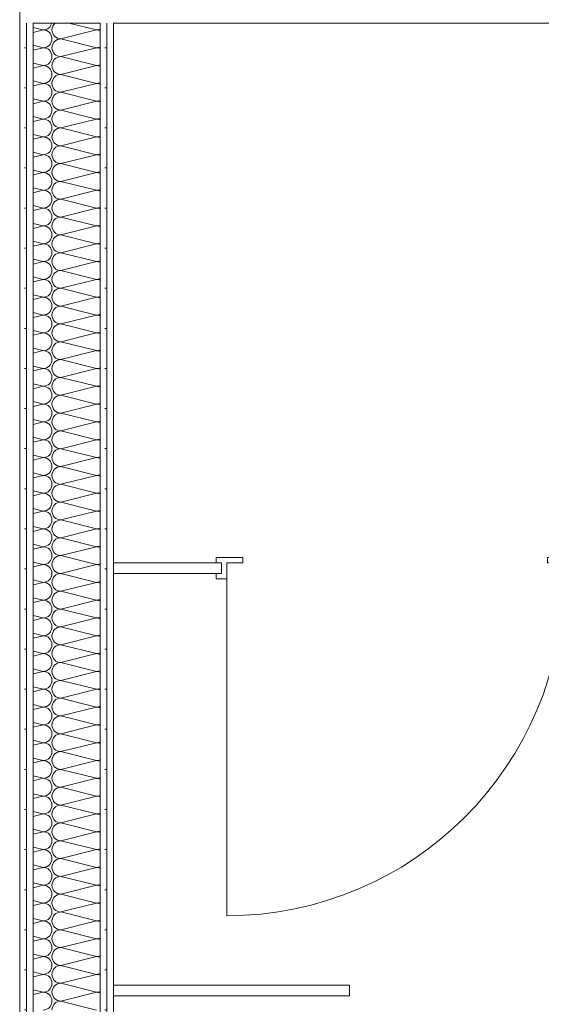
# Model space of a CAD drawing. Header units: metres. Extents: x -167 to 338, y -186 to 508.
# Tile 103 of 256: x 54.472 to 55.448, y 38.84 to 40.682. Entities that reach past the tile are written whole.
import ezdxf

# ---------------------------------------------------------------- set-up
doc = ezdxf.new("R2010")
doc.units = ezdxf.units.M
doc.header["$MEASUREMENT"] = 0
for name, color, linetype in [('10 Wand außen', 7, 'Continuous'), ('70 Sanitär Installation', 7, 'Continuous'), ('94 Genehmigungsplanung Bemaßung', 7, 'Continuous')]:
    doc.layers.add(name, color=color, linetype=linetype)
doc.styles.add('ERSTELLTER_STIL_1', font='arial.ttf')
doc.dimstyles.new('ERSTELLTER_STIL__1', dxfattribs={"dimtxt": 0.25, "dimasz": 0.19, "dimexe": 0.18, "dimexo": 0.1, "dimgap": 0, "dimtad": 1, "dimtih": 1, "dimtoh": 1, "dimzin": 0, "dimdsep": 46, "dimtxsty": 'ERSTELLTER_STIL_1', "dimblk": 'ARROWHEAD_6', "dimblk1": 'ARROWHEAD_6', "dimblk2": 'ARROWHEAD_6', "dimcen": 0.09, "dimclrd": 7, "dimclre": 7, "dimclrt": 7, "dimazin": 0, "dimtfac": 1, "dimtdec": 4, "dimtmove": 0, "dimatfit": 3, "dimfxl": 1, "dimtolj": 1, "dimtzin": 0, "dimarcsym": 0})
doc.dimstyles.new('ERSTELLTER_STIL__2', dxfattribs={"dimtxt": 0.25, "dimasz": 0.19, "dimexe": 0.18, "dimexo": 0.1, "dimgap": 0, "dimtad": 1, "dimzin": 0, "dimdsep": 46, "dimtxsty": 'ERSTELLTER_STIL_1', "dimblk": 'ARROWHEAD_6', "dimblk1": 'ARROWHEAD_6', "dimblk2": 'ARROWHEAD_6', "dimcen": 0.09, "dimclrd": 7, "dimclre": 7, "dimclrt": 7, "dimazin": 0, "dimtfac": 1, "dimtdec": 4, "dimtmove": 0, "dimatfit": 3, "dimfxl": 1, "dimtolj": 1, "dimtzin": 0, "dimarcsym": 0})
doc.dimstyles.new('ERSTELLTER_STIL__3', dxfattribs={"dimtxt": 0.2, "dimasz": 0.19, "dimexe": 0.18, "dimexo": 0.1, "dimgap": 0, "dimtad": 1, "dimtih": 1, "dimtoh": 1, "dimzin": 0, "dimdsep": 46, "dimtxsty": 'ERSTELLTER_STIL_1', "dimblk": 'ARROWHEAD_10', "dimblk1": 'ARROWHEAD_10', "dimblk2": 'ARROWHEAD_10', "dimcen": 0.09, "dimclrd": 8, "dimclre": 8, "dimclrt": 8, "dimazin": 0, "dimtfac": 1, "dimtdec": 4, "dimtmove": 0, "dimatfit": 3, "dimfxl": 1, "dimtolj": 1, "dimtzin": 0, "dimarcsym": 0})
pattern_1 = [(0, (27236.132094, 33357.27905), (0, 0.075), [0, -0.075])]

# ---------------------------------------------------------------- blocks, each defined once
blk = doc.blocks.new('*X102', base_point=(27236.1321, 33357.279))
at = {"layer": '10 Wand außen', "color": 8, "linetype": 'Continuous', "lineweight": 18}
for p, q in [((54.5639, 40.6753), (54.6154, 40.6624)), ((54.497, 40.667), (54.5154, 40.6624)), ((54.497, 40.6578), (54.5154, 40.6624)), ((54.5488, 40.6457), (54.6154, 40.6624)), ((54.497, 40.6337), (54.5154, 40.629)), ((54.5488, 40.6457), (54.6154, 40.629)), ((54.497, 40.6244), (54.5154, 40.629)), ((54.5488, 40.6124), (54.6154, 40.629)), ((54.497, 40.6003), (54.5154, 40.5957)), ((54.497, 40.5911), (54.5154, 40.5957)), ((54.5488, 40.6124), (54.6154, 40.5957)), ((54.5488, 40.579), (54.6154, 40.5957)), ((54.5488, 40.579), (54.6154, 40.5624)), ((54.497, 40.567), (54.5154, 40.5624)), ((54.497, 40.5578), (54.5154, 40.5624)), ((54.5488, 40.5457), (54.6154, 40.5624)), ((54.5488, 40.5457), (54.6154, 40.529)), ((54.497, 40.5337), (54.5154, 40.529)), ((54.497, 40.5244), (54.5154, 40.529)), ((54.5488, 40.5124), (54.6154, 40.529)), ((54.5488, 40.5124), (54.6154, 40.4957)), ((54.497, 40.5003), (54.5154, 40.4957)), ((54.497, 40.4911), (54.5154, 40.4957)), ((54.5488, 40.479), (54.6154, 40.4957)), ((54.497, 40.467), (54.5154, 40.4624)), ((54.5488, 40.479), (54.6154, 40.4624)), ((54.497, 40.4578), (54.5154, 40.4624)), ((54.5488, 40.4457), (54.6154, 40.4624)), ((54.497, 40.4337), (54.5154, 40.429)), ((54.497, 40.4244), (54.5154, 40.429)), ((54.5488, 40.4457), (54.6154, 40.429)), ((54.5488, 40.4124), (54.6154, 40.429)), ((54.5488, 40.4124), (54.6154, 40.3957)), ((54.497, 40.4003), (54.5154, 40.3957)), ((54.497, 40.3911), (54.5154, 40.3957)), ((54.5488, 40.379), (54.6154, 40.3957)), ((54.5488, 40.379), (54.6154, 40.3624)), ((54.497, 40.367), (54.5154, 40.3624)), ((54.497, 40.3578), (54.5154, 40.3624)), ((54.5488, 40.3457), (54.6154, 40.3624)), ((54.5488, 40.3457), (54.6154, 40.329)), ((54.497, 40.3337), (54.5154, 40.329)), ((54.497, 40.3244), (54.5154, 40.329)), ((54.5488, 40.3124), (54.6154, 40.329)), ((54.497, 40.3003), (54.5154, 40.2957)), ((54.5488, 40.3124), (54.6154, 40.2957)), ((54.497, 40.2911), (54.5154, 40.2957)), ((54.5488, 40.279), (54.6154, 40.2957)), ((54.497, 40.267), (54.5154, 40.2624)), ((54.5488, 40.279), (54.6154, 40.2624)), ((54.497, 40.2578), (54.5154, 40.2624)), ((54.5488, 40.2457), (54.6154, 40.2624)), ((54.5488, 40.2457), (54.6154, 40.229)), ((54.497, 40.2337), (54.5154, 40.229)), ((54.497, 40.2244), (54.5154, 40.229)), ((54.5488, 40.2124), (54.6154, 40.229)), ((54.5488, 40.2124), (54.6154, 40.1957)), ((54.497, 40.2003), (54.5154, 40.1957)), ((54.497, 40.1911), (54.5154, 40.1957)), ((54.5488, 40.179), (54.6154, 40.1957)), ((54.5488, 40.179), (54.6154, 40.1624)), ((54.497, 40.167), (54.5154, 40.1624)), ((54.497, 40.1578), (54.5154, 40.1624)), ((54.5488, 40.1457), (54.6154, 40.1624)), ((54.5488, 40.1457), (54.6154, 40.129)), ((54.497, 40.1337), (54.5154, 40.129)), ((54.497, 40.1244), (54.5154, 40.129)), ((54.5488, 40.1124), (54.6154, 40.129)), ((54.497, 40.1003), (54.5154, 40.0957)), ((54.5488, 40.1124), (54.6154, 40.0957)), ((54.497, 40.0911), (54.5154, 40.0957)), ((54.5488, 40.079), (54.6154, 40.0957)), ((54.5488, 40.079), (54.6154, 40.0624)), ((54.497, 40.067), (54.5154, 40.0624)), ((54.497, 40.0578), (54.5154, 40.0624)), ((54.5488, 40.0457), (54.6154, 40.0624)), ((54.5488, 40.0457), (54.6154, 40.029)), ((54.497, 40.0337), (54.5154, 40.029)), ((54.497, 40.0244), (54.5154, 40.029)), ((54.5488, 40.0124), (54.6154, 40.029)), ((54.5488, 40.0124), (54.6154, 39.9957)), ((54.497, 40.0003), (54.5154, 39.9957)), ((54.497, 39.9911), (54.5154, 39.9957)), ((54.5488, 39.979), (54.6154, 39.9957)), ((54.5488, 39.979), (54.6154, 39.9624)), ((54.497, 39.967), (54.5154, 39.9624)), ((54.497, 39.9578), (54.5154, 39.9624)), ((54.5488, 39.9457), (54.6154, 39.9624)), ((54.497, 39.9337), (54.5154, 39.929)), ((54.5488, 39.9457), (54.6154, 39.929)), ((54.497, 39.9244), (54.5154, 39.929)), ((54.5488, 39.9124), (54.6154, 39.929)), ((54.497, 39.9003), (54.5154, 39.8957)), ((54.497, 39.8911), (54.5154, 39.8957)), ((54.5488, 39.9124), (54.6154, 39.8957)), ((54.5488, 39.879), (54.6154, 39.8957)), ((54.5488, 39.879), (54.6154, 39.8624)), ((54.497, 39.867), (54.5154, 39.8624)), ((54.497, 39.8578), (54.5154, 39.8624)), ((54.5488, 39.8457), (54.6154, 39.8624)), ((54.5488, 39.8457), (54.6154, 39.829)), ((54.497, 39.8337), (54.5154, 39.829)), ((54.497, 39.8244), (54.5154, 39.829)), ((54.5488, 39.8124), (54.6154, 39.829)), ((54.5488, 39.8124), (54.6154, 39.7957)), ((54.497, 39.8003), (54.5154, 39.7957)), ((54.497, 39.7911), (54.5154, 39.7957)), ((54.5488, 39.779), (54.6154, 39.7957)), ((54.497, 39.767), (54.5154, 39.7624)), ((54.5488, 39.779), (54.6154, 39.7624)), ((54.497, 39.7578), (54.5154, 39.7624)), ((54.5488, 39.7457), (54.6154, 39.7624)), ((54.497, 39.7337), (54.5154, 39.729)), ((54.497, 39.7244), (54.5154, 39.729)), ((54.5488, 39.7457), (54.6154, 39.729)), ((54.5488, 39.7124), (54.6154, 39.729)), ((54.5488, 39.7124), (54.6154, 39.6957)), ((54.497, 39.7003), (54.5154, 39.6957)), ((54.497, 39.6911), (54.5154, 39.6957)), ((54.5488, 39.679), (54.6154, 39.6957)), ((54.5488, 39.679), (54.6154, 39.6624)), ((54.497, 39.667), (54.5154, 39.6624)), ((54.497, 39.6578), (54.5154, 39.6624)), ((54.5488, 39.6457), (54.6154, 39.6624)), ((54.5488, 39.6457), (54.6154, 39.629)), ((54.497, 39.6337), (54.5154, 39.629)), ((54.497, 39.6244), (54.5154, 39.629)), ((54.5488, 39.6124), (54.6154, 39.629)), ((54.497, 39.6003), (54.5154, 39.5957)), ((54.5488, 39.6124), (54.6154, 39.5957)), ((54.497, 39.5911), (54.5154, 39.5957)), ((54.5488, 39.579), (54.6154, 39.5957)), ((54.497, 39.567), (54.5154, 39.5624)), ((54.5488, 39.579), (54.6154, 39.5624)), ((54.497, 39.5578), (54.5154, 39.5624)), ((54.5488, 39.5457), (54.6154, 39.5624)), ((54.5488, 39.5457), (54.6154, 39.529)), ((54.497, 39.5337), (54.5154, 39.529)), ((54.497, 39.5244), (54.5154, 39.529)), ((54.5488, 39.5124), (54.6154, 39.529)), ((54.5488, 39.5124), (54.6154, 39.4957)), ((54.497, 39.5003), (54.5154, 39.4957)), ((54.497, 39.4911), (54.5154, 39.4957)), ((54.5488, 39.479), (54.6154, 39.4957)), ((54.5488, 39.479), (54.6154, 39.4624)), ((54.497, 39.467), (54.5154, 39.4624)), ((54.497, 39.4578), (54.5154, 39.4624)), ((54.5488, 39.4457), (54.6154, 39.4624)), ((54.5488, 39.4457), (54.6154, 39.429)), ((54.497, 39.4337), (54.5154, 39.429)), ((54.497, 39.4244), (54.5154, 39.429)), ((54.5488, 39.4124), (54.6154, 39.429)), ((54.497, 39.4003), (54.5154, 39.3957)), ((54.5488, 39.4124), (54.6154, 39.3957)), ((54.497, 39.3911), (54.5154, 39.3957)), ((54.5488, 39.379), (54.6154, 39.3957)), ((54.5488, 39.379), (54.6154, 39.3624)), ((54.497, 39.367), (54.5154, 39.3624)), ((54.497, 39.3578), (54.5154, 39.3624)), ((54.5488, 39.3457), (54.6154, 39.3624)), ((54.5488, 39.3457), (54.6154, 39.329)), ((54.497, 39.3337), (54.5154, 39.329)), ((54.497, 39.3244), (54.5154, 39.329)), ((54.5488, 39.3124), (54.6154, 39.329)), ((54.5488, 39.3124), (54.6154, 39.2957)), ((54.497, 39.3003), (54.5154, 39.2957)), ((54.497, 39.2911), (54.5154, 39.2957)), ((54.5488, 39.279), (54.6154, 39.2957)), ((54.5488, 39.279), (54.6154, 39.2624)), ((54.497, 39.267), (54.5154, 39.2624)), ((54.497, 39.2578), (54.5154, 39.2624)), ((54.5488, 39.2457), (54.6154, 39.2624)), ((54.497, 39.2337), (54.5154, 39.229)), ((54.5488, 39.2457), (54.6154, 39.229)), ((54.497, 39.2244), (54.5154, 39.229)), ((54.5488, 39.2124), (54.6154, 39.229)), ((54.497, 39.2003), (54.5154, 39.1957)), ((54.497, 39.1911), (54.5154, 39.1957)), ((54.5488, 39.2124), (54.6154, 39.1957)), ((54.5488, 39.179), (54.6154, 39.1957)), ((54.5488, 39.179), (54.6154, 39.1624)), ((54.497, 39.167), (54.5154, 39.1624)), ((54.497, 39.1578), (54.5154, 39.1624)), ((54.5488, 39.1457), (54.6154, 39.1624)), ((54.5488, 39.1457), (54.6154, 39.129)), ((54.497, 39.1337), (54.5154, 39.129)), ((54.497, 39.1244), (54.5154, 39.129)), ((54.5488, 39.1124), (54.6154, 39.129)), ((54.5488, 39.1124), (54.6154, 39.0957)), ((54.497, 39.1003), (54.5154, 39.0957)), ((54.497, 39.0911), (54.5154, 39.0957)), ((54.5488, 39.079), (54.6154, 39.0957)), ((54.497, 39.067), (54.5154, 39.0624)), ((54.5488, 39.079), (54.6154, 39.0624)), ((54.497, 39.0578), (54.5154, 39.0624)), ((54.5488, 39.0457), (54.6154, 39.0624)), ((54.497, 39.0337), (54.5154, 39.029)), ((54.497, 39.0244), (54.5154, 39.029)), ((54.5488, 39.0457), (54.6154, 39.029)), ((54.5488, 39.0124), (54.6154, 39.029)), ((54.5488, 39.0124), (54.6154, 38.9957)), ((54.497, 39.0003), (54.5154, 38.9957)), ((54.497, 38.9911), (54.5154, 38.9957)), ((54.5488, 38.979), (54.6154, 38.9957)), ((54.5488, 38.979), (54.6154, 38.9624)), ((54.497, 38.967), (54.5154, 38.9624)), ((54.497, 38.9578), (54.5154, 38.9624)), ((54.5488, 38.9457), (54.6154, 38.9624)), ((54.5488, 38.9457), (54.6154, 38.929)), ((54.497, 38.9337), (54.5154, 38.929)), ((54.497, 38.9244), (54.5154, 38.929)), ((54.5488, 38.9124), (54.6154, 38.929)), ((54.497, 38.9003), (54.5154, 38.8957)), ((54.5488, 38.9124), (54.6154, 38.8957)), ((54.497, 38.8911), (54.5154, 38.8957)), ((54.5488, 38.879), (54.6154, 38.8957)), ((54.497, 38.867), (54.5154, 38.8624)), ((54.5488, 38.879), (54.6154, 38.8624)), ((54.497, 38.8578), (54.5154, 38.8624)), ((54.5488, 38.8457), (54.6154, 38.8624)), ((54.5488, 38.8457), (54.6154, 38.829))]:
    blk.add_line(p, q, dxfattribs=at)
for centre, start, end in [((54.5154, 40.679), 270, 346.9106), ((54.5488, 40.6624), 129.3281, 180), ((54.5154, 40.6457), 0, 90), ((54.5488, 40.6624), 180, 270), ((54.6154, 40.679), 270, 293.1942), ((54.6154, 40.6457), 66.8058, 90), ((54.5154, 40.6457), 270, 0), ((54.5488, 40.629), 90, 180), ((54.5154, 40.6124), 0, 90), ((54.5488, 40.629), 180, 270), ((54.6154, 40.6457), 270, 293.1942), ((54.6154, 40.6124), 66.8058, 90), ((54.5154, 40.6124), 270, 0), ((54.5154, 40.579), 0, 90), ((54.5488, 40.5957), 90, 180), ((54.5488, 40.5957), 180, 270), ((54.6154, 40.6124), 270, 293.1942), ((54.6154, 40.579), 66.8058, 90), ((54.5154, 40.579), 270, 0), ((54.5488, 40.5624), 90, 180), ((54.5154, 40.5457), 0, 90), ((54.5488, 40.5624), 180, 270), ((54.6154, 40.579), 270, 293.1942), ((54.6154, 40.5457), 66.8058, 90), ((54.5154, 40.5457), 270, 0), ((54.5488, 40.529), 90, 180), ((54.5154, 40.5124), 0, 90), ((54.5488, 40.529), 180, 270), ((54.6154, 40.5457), 270, 293.1942), ((54.6154, 40.5124), 66.8058, 90), ((54.5154, 40.5124), 270, 0), ((54.5488, 40.4957), 90, 180), ((54.5154, 40.479), 0, 90), ((54.5488, 40.4957), 180, 270), ((54.6154, 40.5124), 270, 293.1942), ((54.6154, 40.479), 66.8058, 90), ((54.5154, 40.479), 270, 0), ((54.5488, 40.4624), 90, 180), ((54.5154, 40.4457), 0, 90), ((54.5488, 40.4624), 180, 270), ((54.6154, 40.479), 270, 293.1942), ((54.6154, 40.4457), 66.8058, 90), ((54.5154, 40.4457), 270, 0), ((54.5154, 40.4124), 0, 90), ((54.5488, 40.429), 90, 180), ((54.5488, 40.429), 180, 270), ((54.6154, 40.4457), 270, 293.1942), ((54.6154, 40.4124), 66.8058, 90), ((54.5154, 40.4124), 270, 0), ((54.5488, 40.3957), 90, 180), ((54.5154, 40.379), 0, 90), ((54.5488, 40.3957), 180, 270), ((54.6154, 40.4124), 270, 293.1942), ((54.6154, 40.379), 66.8058, 90), ((54.5154, 40.379), 270, 0), ((54.5488, 40.3624), 90, 180), ((54.5154, 40.3457), 0, 90), ((54.5488, 40.3624), 180, 270), ((54.6154, 40.379), 270, 293.1942), ((54.6154, 40.3457), 66.8058, 90), ((54.5154, 40.3457), 270, 0), ((54.5488, 40.329), 90, 180), ((54.5154, 40.3124), 0, 90), ((54.5488, 40.329), 180, 270), ((54.6154, 40.3457), 270, 293.1942), ((54.6154, 40.3124), 66.8058, 90), ((54.5154, 40.3124), 270, 0), ((54.5488, 40.2957), 90, 180), ((54.5154, 40.279), 0, 90), ((54.5488, 40.2957), 180, 270), ((54.6154, 40.3124), 270, 293.1942), ((54.6154, 40.279), 66.8058, 90), ((54.5154, 40.279), 270, 0), ((54.5488, 40.2624), 90, 180), ((54.6154, 40.279), 270, 293.1942), ((54.5154, 40.2457), 0, 90), ((54.5154, 40.2457), 270, 0), ((54.5488, 40.2624), 180, 270), ((54.5488, 40.229), 90, 180), ((54.6154, 40.2457), 66.8058, 90), ((54.5154, 40.2124), 0, 90), ((54.5488, 40.229), 180, 270), ((54.6154, 40.2457), 270, 293.1942), ((54.6154, 40.2124), 66.8058, 90), ((54.5154, 40.2124), 270, 0), ((54.5488, 40.1957), 90, 180), ((54.5154, 40.179), 0, 90), ((54.5488, 40.1957), 180, 270), ((54.6154, 40.2124), 270, 293.1942), ((54.6154, 40.179), 66.8058, 90), ((54.5154, 40.179), 270, 0), ((54.5488, 40.1624), 90, 180), ((54.5154, 40.1457), 0, 90), ((54.5488, 40.1624), 180, 270), ((54.6154, 40.179), 270, 293.1942), ((54.6154, 40.1457), 66.8058, 90), ((54.5154, 40.1457), 270, 0), ((54.5488, 40.129), 90, 180), ((54.5154, 40.1124), 0, 90), ((54.5488, 40.129), 180, 270), ((54.6154, 40.1457), 270, 293.1942), ((54.6154, 40.1124), 66.8058, 90), ((54.5154, 40.1124), 270, 0), ((54.5488, 40.0957), 90, 180), ((54.6154, 40.1124), 270, 293.1942), ((54.5154, 40.079), 0, 90), ((54.5154, 40.079), 270, 0), ((54.5488, 40.0957), 180, 270), ((54.5488, 40.0624), 90, 180), ((54.6154, 40.079), 66.8058, 90), ((54.5154, 40.0457), 0, 90), ((54.5488, 40.0624), 180, 270), ((54.6154, 40.079), 270, 293.1942), ((54.6154, 40.0457), 66.8058, 90), ((54.5154, 40.0457), 270, 0), ((54.5488, 40.029), 90, 180), ((54.5154, 40.0124), 0, 90), ((54.5488, 40.029), 180, 270), ((54.6154, 40.0457), 270, 293.1942), ((54.6154, 40.0124), 66.8058, 90), ((54.5154, 40.0124), 270, 0), ((54.5488, 39.9957), 90, 180), ((54.5154, 39.979), 0, 90), ((54.5488, 39.9957), 180, 270), ((54.6154, 40.0124), 270, 293.1942), ((54.6154, 39.979), 66.8058, 90), ((54.5154, 39.979), 270, 0), ((54.5488, 39.9624), 90, 180), ((54.5154, 39.9457), 0, 90), ((54.5488, 39.9624), 180, 270), ((54.6154, 39.979), 270, 293.1942), ((54.6154, 39.9457), 66.8058, 90), ((54.5154, 39.9457), 270, 0), ((54.5488, 39.929), 90, 180), ((54.5154, 39.9124), 0, 90), ((54.5488, 39.929), 180, 270), ((54.6154, 39.9457), 270, 293.1942), ((54.6154, 39.9124), 66.8058, 90), ((54.5154, 39.9124), 270, 0), ((54.5154, 39.879), 0, 90), ((54.5488, 39.8957), 90, 180), ((54.5488, 39.8957), 180, 270), ((54.6154, 39.9124), 270, 293.1942), ((54.6154, 39.879), 66.8058, 90), ((54.5154, 39.879), 270, 0), ((54.5488, 39.8624), 90, 180), ((54.5154, 39.8457), 0, 90), ((54.5488, 39.8624), 180, 270), ((54.6154, 39.879), 270, 293.1942), ((54.6154, 39.8457), 66.8058, 90), ((54.5154, 39.8457), 270, 0), ((54.5488, 39.829), 90, 180), ((54.5154, 39.8124), 0, 90), ((54.5488, 39.829), 180, 270), ((54.6154, 39.8457), 270, 293.1942), ((54.6154, 39.8124), 66.8058, 90), ((54.5154, 39.8124), 270, 0), ((54.5488, 39.7957), 90, 180), ((54.5154, 39.779), 0, 90), ((54.5488, 39.7957), 180, 270), ((54.6154, 39.8124), 270, 293.1942), ((54.6154, 39.779), 66.8058, 90), ((54.5154, 39.779), 270, 0), ((54.5488, 39.7624), 90, 180), ((54.5154, 39.7457), 0, 90), ((54.5488, 39.7624), 180, 270), ((54.6154, 39.779), 270, 293.1942), ((54.6154, 39.7457), 66.8058, 90), ((54.5154, 39.7457), 270, 0), ((54.5154, 39.7124), 0, 90), ((54.5488, 39.729), 90, 180), ((54.5488, 39.729), 180, 270), ((54.6154, 39.7457), 270, 293.1942), ((54.6154, 39.7124), 66.8058, 90), ((54.5154, 39.7124), 270, 0), ((54.5488, 39.6957), 90, 180), ((54.5154, 39.679), 0, 90), ((54.5488, 39.6957), 180, 270), ((54.6154, 39.7124), 270, 293.1942), ((54.6154, 39.679), 66.8058, 90), ((54.5154, 39.679), 270, 0), ((54.5488, 39.6624), 90, 180), ((54.5154, 39.6457), 0, 90), ((54.5488, 39.6624), 180, 270), ((54.6154, 39.679), 270, 293.1942), ((54.6154, 39.6457), 66.8058, 90), ((54.5154, 39.6457), 270, 0), ((54.5488, 39.629), 90, 180), ((54.5154, 39.6124), 0, 90), ((54.5488, 39.629), 180, 270), ((54.6154, 39.6457), 270, 293.1942), ((54.6154, 39.6124), 66.8058, 90), ((54.5154, 39.6124), 270, 0), ((54.5488, 39.5957), 90, 180), ((54.5154, 39.579), 0, 90), ((54.5488, 39.5957), 180, 270), ((54.6154, 39.6124), 270, 293.1942), ((54.6154, 39.579), 66.8058, 90), ((54.5154, 39.579), 270, 0), ((54.5488, 39.5624), 90, 180), ((54.6154, 39.579), 270, 293.1942), ((54.5154, 39.5457), 0, 90), ((54.5154, 39.5457), 270, 0), ((54.5488, 39.5624), 180, 270), ((54.5488, 39.529), 90, 180), ((54.6154, 39.5457), 66.8058, 90), ((54.5154, 39.5124), 0, 90), ((54.5488, 39.529), 180, 270), ((54.6154, 39.5457), 270, 293.1942), ((54.6154, 39.5124), 66.8058, 90), ((54.5154, 39.5124), 270, 0), ((54.5488, 39.4957), 90, 180), ((54.5154, 39.479), 0, 90), ((54.5488, 39.4957), 180, 270), ((54.6154, 39.5124), 270, 293.1942), ((54.6154, 39.479), 66.8058, 90), ((54.5154, 39.479), 270, 0), ((54.5488, 39.4624), 90, 180), ((54.5154, 39.4457), 0, 90), ((54.5488, 39.4624), 180, 270), ((54.6154, 39.479), 270, 293.1942), ((54.6154, 39.4457), 66.8058, 90), ((54.5154, 39.4457), 270, 0), ((54.5488, 39.429), 90, 180), ((54.5154, 39.4124), 0, 90), ((54.5488, 39.429), 180, 270), ((54.6154, 39.4457), 270, 293.1942), ((54.6154, 39.4124), 66.8058, 90), ((54.5154, 39.4124), 270, 0), ((54.5488, 39.3957), 90, 180), ((54.5154, 39.379), 0, 90), ((54.5154, 39.379), 270, 0), ((54.5488, 39.3957), 180, 270), ((54.5488, 39.3624), 90, 180), ((54.6154, 39.4124), 270, 293.1942), ((54.6154, 39.379), 66.8058, 90), ((54.5154, 39.3457), 0, 90), ((54.5488, 39.3624), 180, 270), ((54.6154, 39.379), 270, 293.1942), ((54.6154, 39.3457), 66.8058, 90), ((54.5154, 39.3457), 270, 0), ((54.5488, 39.329), 90, 180), ((54.5154, 39.3124), 0, 90), ((54.5488, 39.329), 180, 270), ((54.6154, 39.3457), 270, 293.1942), ((54.6154, 39.3124), 66.8058, 90), ((54.5154, 39.3124), 270, 0), ((54.5488, 39.2957), 90, 180), ((54.5154, 39.279), 0, 90), ((54.5488, 39.2957), 180, 270), ((54.6154, 39.3124), 270, 293.1942), ((54.6154, 39.279), 66.8058, 90), ((54.5154, 39.279), 270, 0), ((54.5488, 39.2624), 90, 180), ((54.5154, 39.2457), 0, 90), ((54.5488, 39.2624), 180, 270), ((54.6154, 39.279), 270, 293.1942), ((54.6154, 39.2457), 66.8058, 90), ((54.5154, 39.2457), 270, 0), ((54.5488, 39.229), 90, 180), ((54.5154, 39.2124), 0, 90), ((54.5488, 39.229), 180, 270), ((54.6154, 39.2457), 270, 293.1942), ((54.6154, 39.2124), 66.8058, 90), ((54.5154, 39.2124), 270, 0), ((54.5154, 39.179), 0, 90), ((54.5488, 39.1957), 90, 180), ((54.5488, 39.1957), 180, 270), ((54.6154, 39.2124), 270, 293.1942), ((54.6154, 39.179), 66.8058, 90), ((54.5154, 39.179), 270, 0), ((54.5488, 39.1624), 90, 180), ((54.5154, 39.1457), 0, 90), ((54.5488, 39.1624), 180, 270), ((54.6154, 39.179), 270, 293.1942), ((54.6154, 39.1457), 66.8058, 90), ((54.5154, 39.1457), 270, 0), ((54.5488, 39.129), 90, 180), ((54.5154, 39.1124), 0, 90), ((54.5488, 39.129), 180, 270), ((54.6154, 39.1457), 270, 293.1942), ((54.6154, 39.1124), 66.8058, 90), ((54.5154, 39.1124), 270, 0), ((54.5488, 39.0957), 90, 180), ((54.5154, 39.079), 0, 90), ((54.5488, 39.0957), 180, 270), ((54.6154, 39.1124), 270, 293.1942), ((54.6154, 39.079), 66.8058, 90), ((54.5154, 39.079), 270, 0), ((54.5488, 39.0624), 90, 180), ((54.5154, 39.0457), 0, 90), ((54.5488, 39.0624), 180, 270), ((54.6154, 39.079), 270, 293.1942), ((54.6154, 39.0457), 66.8058, 90), ((54.5154, 39.0457), 270, 0), ((54.5154, 39.0124), 0, 90), ((54.5488, 39.029), 90, 180), ((54.5488, 39.029), 180, 270), ((54.6154, 39.0457), 270, 293.1942), ((54.6154, 39.0124), 66.8058, 90), ((54.5154, 39.0124), 270, 0), ((54.5488, 38.9957), 90, 180), ((54.5154, 38.979), 0, 90), ((54.5488, 38.9957), 180, 270), ((54.6154, 39.0124), 270, 293.1942), ((54.6154, 38.979), 66.8058, 90), ((54.5154, 38.979), 270, 0), ((54.5488, 38.9624), 90, 180), ((54.5154, 38.9457), 0, 90), ((54.5488, 38.9624), 180, 270), ((54.6154, 38.979), 270, 293.1942), ((54.6154, 38.9457), 66.8058, 90), ((54.5154, 38.9457), 270, 0), ((54.5488, 38.929), 90, 180), ((54.5154, 38.9124), 0, 90), ((54.5488, 38.929), 180, 270), ((54.6154, 38.9457), 270, 293.1942), ((54.6154, 38.9124), 66.8058, 90), ((54.5154, 38.9124), 270, 0), ((54.5488, 38.8957), 90, 180), ((54.5154, 38.879), 0, 90), ((54.5488, 38.8957), 180, 270), ((54.6154, 38.9124), 270, 293.1942), ((54.6154, 38.879), 66.8058, 90), ((54.5154, 38.879), 270, 0), ((54.5488, 38.8624), 90, 180), ((54.6154, 38.879), 270, 293.1942), ((54.5154, 38.8457), 0, 90), ((54.5154, 38.8457), 270, 0), ((54.5488, 38.8624), 180, 270), ((54.5488, 38.829), 90, 180), ((54.6154, 38.8457), 66.8058, 90)]:
    blk.add_arc(centre, 0.0167, start, end, dxfattribs=at)
blk = doc.blocks.new('Zargentür 1-Fl 27_10')
at = {"layer": '70 Sanitär Installation', "color": 7, "linetype": 'Continuous', "lineweight": 18}
for p, q in [((0.315, 0.01), (0.315, 0.64)), ((-0.315, 0.01), (-0.335, 0.01)), ((-0.335, 0.01), (-0.335, 0)), ((-0.335, 0), (-0.325, 0)), ((-0.325, 0), (-0.325, -0.02)), ((-0.315, -0.02), (-0.315, 0.01)), ((0.315, -0.02), (0.315, 0.01)), ((0.315, 0.01), (0.335, 0.01)), ((0.335, 0), (0.325, 0)), ((0.325, 0), (0.325, -0.02)), ((0.335, 0.01), (0.335, 0)), ((-0.325, -0.02), (-0.335, -0.02)), ((-0.335, -0.02), (-0.335, -0.03)), ((-0.335, -0.03), (-0.285, -0.03)), ((-0.285, -0.02), (-0.315, -0.02)), ((-0.285, -0.03), (-0.285, -0.02)), ((0.285, -0.03), (0.285, -0.02)), ((0.285, -0.02), (0.315, -0.02)), ((0.335, -0.03), (0.285, -0.03)), ((0.325, -0.02), (0.335, -0.02)), ((0.335, -0.02), (0.335, -0.03))]:
    blk.add_line(p, q, dxfattribs=at)
at = {"layer": '70 Sanitär Installation', "color": 7, "linetype": 'Continuous', "lineweight": 13}
for p, q in [((-0.325, 0), (-0.325, -0.02)), ((-0.325, 0), (-0.325, -0.02)), ((0.325, 0), (0.325, -0.02)), ((0.325, 0), (0.325, -0.02))]:
    blk.add_line(p, q, dxfattribs=at)
blk.add_arc((0.315, 0.01), 0.63, 90, 180, dxfattribs=at)
blk = doc.blocks.new('*D472', base_point=(27236.1321, 33357.279))
at = {"layer": '94 Genehmigungsplanung Bemaßung', "color": 7, "linetype": 'Continuous', "lineweight": 13}
for p, q in [((38.2411, 45.7456), (38.2411, 46.1206)), ((57.8425, 45.7456), (57.8425, 46.1206)), ((38.3411, 46.0331), (38.1411, 45.8331)), ((57.9425, 46.0331), (57.7425, 45.8331)), ((38.2411, 45.9331), (57.8425, 45.9331))]:
    blk.add_line(p, q, dxfattribs=at)
at = {"layer": '94 Genehmigungsplanung Bemaßung', "color": 7, "lineweight": 13, "char_height": 0.25, "attachment_point": 7, "style": 'ERSTELLTER_STIL_1'}
for s, insert in [('\\A1;{\\pql;\\fArial|b0|i0|c0|p0;\\W1.000000;19,60}', (47.4221, 45.9831)), ('\\A1;{\\pql;\\fArial|b0|i0|c0|p0;\\W1.000000;32}', (57.3611, 45.9831))]:
    blk.add_mtext(s, dxfattribs=dict(at, insert=insert))
blk = doc.blocks.new('ARROWHEAD_6')
at = {"color": 0, "linetype": 'Continuous', "lineweight": 0}
for p, q in [((-0.5, -0.5), (0.5, 0.5)), ((0, 0), (-1, 0))]:
    blk.add_line(p, q, dxfattribs=at)
blk = doc.blocks.new('*D483', base_point=(27236.1321, 33357.279))
at = {"layer": '94 Genehmigungsplanung Bemaßung', "color": 7, "linetype": 'Continuous', "lineweight": 13}
for p, q in [((60.8659, 43.7797), (61.0659, 43.5797)), ((61.1534, 43.6797), (60.7784, 43.6797)), ((60.9659, 37.1352), (60.9659, 43.6797)), ((60.8659, 37.2352), (61.0659, 37.0352)), ((61.1534, 37.1352), (60.7784, 37.1352))]:
    blk.add_line(p, q, dxfattribs=at)
at = {"layer": '94 Genehmigungsplanung Bemaßung', "color": 7, "lineweight": 13, "char_height": 0.25, "attachment_point": 7, "rotation": 90, "style": 'ERSTELLTER_STIL_1'}
for s, insert in [('\\A1;{\\pql;\\fArial|b0|i0|c0|p0;\\W1.000000;32}', (60.9159, 43.1983)), ('\\A1;{\\pql;\\fArial|b0|i0|c0|p0;\\W1.000000;6,54\\fArial|b0|i0|c0|p0;\\W1.000000;\\A1{\\H.66x;\\S5^  ;}}', (60.9759, 39.8202))]:
    blk.add_mtext(s, dxfattribs=dict(at, insert=insert))
blk = doc.blocks.new('*D486', base_point=(27236.1321, 33357.279))
at = {"layer": '94 Genehmigungsplanung Bemaßung', "color": 7, "linetype": 'Continuous', "lineweight": 13}
for p, q in [((62.3525, 43.9997), (62.3525, 44.1497)), ((62.4525, 43.8997), (62.2525, 44.0997)), ((62.54, 43.9997), (62.165, 43.9997)), ((62.3525, 28.1797), (62.3525, 43.9997)), ((62.2525, 28.2797), (62.4525, 28.0797)), ((62.54, 28.1797), (62.165, 28.1797))]:
    blk.add_line(p, q, dxfattribs=at)
at = {"layer": '94 Genehmigungsplanung Bemaßung', "color": 7, "lineweight": 13, "insert": (62.3025, 35.6607), "char_height": 0.25, "attachment_point": 7, "rotation": 90, "style": 'ERSTELLTER_STIL_1'}
blk.add_mtext('\\A1;{\\pql;\\fArial|b0|i0|c0|p0;\\W1.000000;15,82}', dxfattribs=at)
blk = doc.blocks.new('*D523', base_point=(27236.1321, 33357.279))
at = {"layer": '94 Genehmigungsplanung Bemaßung', "linetype": 'Continuous', "lineweight": 18}
for points in [[(53.4425, 41.6336), (53.5425, 41.5336), (53.5425, 41.7336)], [(54.472, 41.6336), (54.372, 41.7336), (54.372, 41.5336)]]:
    blk.add_hatch(color=8, dxfattribs=at).paths.add_polyline_path(points)
at = {"layer": '94 Genehmigungsplanung Bemaßung', "color": 8, "linetype": 'Continuous', "lineweight": 18}
for p, q in [((53.4425, 41.4461), (53.4425, 41.8211)), ((54.472, 41.4461), (54.472, 41.8211)), ((53.4425, 41.6336), (53.5425, 41.7336)), ((53.5425, 41.7336), (53.5425, 41.5336)), ((54.372, 41.5336), (54.372, 41.7336)), ((54.472, 41.6336), (54.372, 41.7336)), ((53.4425, 41.6336), (53.5425, 41.5336)), ((53.5425, 41.6336), (54.372, 41.6336)), ((54.472, 41.6336), (54.372, 41.5336))]:
    blk.add_line(p, q, dxfattribs=at)
at = {"layer": '94 Genehmigungsplanung Bemaßung', "color": 8, "lineweight": 18, "insert": (53.6903, 41.6736), "char_height": 0.2, "attachment_point": 7, "style": 'ERSTELLTER_STIL_1'}
blk.add_mtext('\\A1;{\\pql;\\fArial|b0|i0|c0|p0;\\W1.000000;1,03}', dxfattribs=at)
blk = doc.blocks.new('ARROWHEAD_10')
at = {"linetype": 'Continuous', "lineweight": 0}
blk.add_hatch(color=0, dxfattribs=at).paths.add_polyline_path([(-0.525, 0.525), (0, 0), (-0.525, -0.525)])
at = {"color": 0, "linetype": 'Continuous', "lineweight": 0}
blk.add_line((0, 0), (-1, 0), dxfattribs=at)
blk = doc.blocks.new('*D524', base_point=(27236.1321, 33357.279))
at = {"layer": '94 Genehmigungsplanung Bemaßung', "linetype": 'Continuous', "lineweight": 18}
for points in [[(54.472, 41.6336), (54.372, 41.7336), (54.372, 41.5336)], [(54.647, 41.6336), (54.747, 41.5336), (54.747, 41.7336)]]:
    blk.add_hatch(color=8, dxfattribs=at).paths.add_polyline_path(points)
at = {"layer": '94 Genehmigungsplanung Bemaßung', "color": 8, "linetype": 'Continuous', "lineweight": 18}
for p, q in [((54.472, 41.4461), (54.472, 41.8211)), ((54.647, 41.4461), (54.647, 41.8211)), ((54.472, 41.6336), (54.647, 41.6336))]:
    blk.add_line(p, q, dxfattribs=at)
blk = doc.blocks.new('*D525', base_point=(27236.1321, 33357.279))
at = {"layer": '94 Genehmigungsplanung Bemaßung', "linetype": 'Continuous', "lineweight": 18}
for points in [[(54.647, 41.6336), (54.747, 41.5336), (54.747, 41.7336)], [(56.1261, 41.6336), (56.0261, 41.7336), (56.0261, 41.5336)], [(56.1261, 41.6336), (56.2261, 41.5336), (56.2261, 41.7336)]]:
    blk.add_hatch(color=8, dxfattribs=at).paths.add_polyline_path(points)
at = {"layer": '94 Genehmigungsplanung Bemaßung', "color": 8, "linetype": 'Continuous', "lineweight": 18}
for p, q in [((54.647, 41.4461), (54.647, 41.8211)), ((56.1261, 41.4461), (56.1261, 41.8211)), ((54.647, 41.6336), (54.747, 41.7336)), ((54.747, 41.7336), (54.747, 41.5336)), ((56.0261, 41.5336), (56.0261, 41.7336)), ((56.1261, 41.6336), (56.0261, 41.7336)), ((54.647, 41.6336), (54.747, 41.5336)), ((54.747, 41.6336), (56.0261, 41.6336)), ((56.1261, 41.6336), (56.0261, 41.5336))]:
    blk.add_line(p, q, dxfattribs=at)
at = {"layer": '94 Genehmigungsplanung Bemaßung', "color": 8, "lineweight": 18, "char_height": 0.2, "attachment_point": 7, "style": 'ERSTELLTER_STIL_1'}
for s, insert in [('\\A1;{\\pql;\\fArial|b0|i0|c0|p0;\\W1.000000;17\\fArial|b0|i0|c0|p0;\\W1.000000;\\A1{\\H.66x;\\S5^  ;}}', (54.747, 41.6623)), ('\\A1;{\\pql;\\fArial|b0|i0|c0|p0;\\W1.000000;1,48}', (55.3225, 41.6736))]:
    blk.add_mtext(s, dxfattribs=dict(at, insert=insert))
blk = doc.blocks.new('*D531', base_point=(27236.1321, 33357.279))
at = {"layer": '94 Genehmigungsplanung Bemaßung', "color": 7, "linetype": 'Continuous', "lineweight": 13}
for p, q in [((52.3222, 45.2094), (52.3222, 45.5844)), ((54.472, 45.2094), (54.472, 45.5844)), ((52.4222, 45.4969), (52.2222, 45.2969)), ((54.572, 45.4969), (54.372, 45.2969)), ((52.3222, 45.3969), (54.472, 45.3969))]:
    blk.add_line(p, q, dxfattribs=at)
at = {"layer": '94 Genehmigungsplanung Bemaßung', "color": 7, "lineweight": 13, "char_height": 0.25, "attachment_point": 7, "style": 'ERSTELLTER_STIL_1'}
for s, insert in [('\\A1;{\\pql;\\fArial|b0|i0|c0|p0;\\W1.000000;17\\fArial|b0|i0|c0|p0;\\W1.000000;\\A1{\\H.66x;\\S5^  ;}}', (53.8648, 45.4327)), ('\\A1;{\\pql;\\fArial|b0|i0|c0|p0;\\W1.000000;2,15}', (52.8098, 45.4469))]:
    blk.add_mtext(s, dxfattribs=dict(at, insert=insert))
blk = doc.blocks.new('*D532', base_point=(27236.1321, 33357.279))
at = {"layer": '94 Genehmigungsplanung Bemaßung', "color": 7, "linetype": 'Continuous', "lineweight": 13}
for p, q in [((54.472, 45.2094), (54.472, 45.5844)), ((54.647, 45.2094), (54.647, 45.5844)), ((54.572, 45.4969), (54.372, 45.2969)), ((54.747, 45.4969), (54.547, 45.2969)), ((54.472, 45.3969), (54.647, 45.3969))]:
    blk.add_line(p, q, dxfattribs=at)
blk = doc.blocks.new('*D533', base_point=(27236.1321, 33357.279))
at = {"layer": '94 Genehmigungsplanung Bemaßung', "color": 7, "linetype": 'Continuous', "lineweight": 13}
for p, q in [((54.647, 45.2094), (54.647, 45.5844)), ((57.8425, 45.2094), (57.8425, 45.5844)), ((54.747, 45.4969), (54.547, 45.2969)), ((57.9425, 45.4969), (57.7425, 45.2969)), ((54.647, 45.3969), (57.8425, 45.3969))]:
    blk.add_line(p, q, dxfattribs=at)
at = {"layer": '94 Genehmigungsplanung Bemaßung', "color": 7, "lineweight": 13, "char_height": 0.25, "attachment_point": 7, "style": 'ERSTELLTER_STIL_1'}
for s, insert in [('\\A1;{\\pql;\\fArial|b0|i0|c0|p0;\\W1.000000;3,19\\fArial|b0|i0|c0|p0;\\W1.000000;\\A1{\\H.66x;\\S5^  ;}}', (55.6575, 45.3869)), ('\\A1;{\\pql;\\fArial|b0|i0|c0|p0;\\W1.000000;32}', (57.3611, 45.4469))]:
    blk.add_mtext(s, dxfattribs=dict(at, insert=insert))

msp = doc.modelspace()

# ---------------------------------------------------------------- hatches: boundary and pattern name
at = {"layer": '10 Wand außen', "linetype": 'Continuous', "lineweight": 13, "true_color": 0x000100}
h = msp.add_hatch(dxfattribs=at)
h.set_pattern_fill('Gipskarton_0001', color=98, style=0, pattern_type=2)
h.set_pattern_definition(pattern_1)
h.paths.add_polyline_path([(54.472, 40.6753), (57.8425, 40.6753), (57.8425, 40.6878), (54.472, 40.6878)])
h = msp.add_hatch(dxfattribs=at)
h.set_pattern_fill('Gipskarton_0001', color=98, style=0, pattern_type=2)
h.set_pattern_definition(pattern_1)
h.paths.add_polyline_path([(54.472, 40.6753), (54.472, 37.1352), (54.4845, 37.1352), (54.4845, 40.6753)])
h = msp.add_hatch(dxfattribs=at)
h.set_pattern_fill('Gipskarton_0001', color=98, style=0, pattern_type=2)
h.set_pattern_definition(pattern_1)
h.paths.add_polyline_path([(54.4845, 40.6753), (54.4845, 37.1352), (54.497, 37.1352), (54.497, 40.6753)])
h = msp.add_hatch(dxfattribs=at)
h.set_pattern_fill('Gipskarton_0001', color=98, style=0, pattern_type=2)
h.set_pattern_definition(pattern_1)
h.paths.add_polyline_path([(54.6345, 37.1352), (54.6345, 40.6753), (54.622, 40.6753), (54.622, 37.1352)])
h = msp.add_hatch(dxfattribs=at)
h.set_pattern_fill('Gipskarton_0001', color=98, style=0, pattern_type=2)
h.set_pattern_definition(pattern_1)
h.paths.add_polyline_path([(54.647, 37.1352), (54.647, 40.6753), (54.6345, 40.6753), (54.6345, 37.1352)])

# ---------------------------------------------------------------- linework, layer by layer
at = {"layer": '10 Wand außen', "color": 7, "linetype": 'Continuous', "lineweight": 13}
for p, q in [((54.4845, 40.6753), (54.4845, 37.1352)), ((54.497, 40.6753), (54.497, 37.1352)), ((54.622, 37.1352), (54.622, 40.6753)), ((54.6345, 37.1352), (54.6345, 40.6753))]:
    msp.add_line(p, q, dxfattribs=at)
at = {"layer": '10 Wand außen', "color": 7, "linetype": 'Continuous', "lineweight": 13, "flags": 128}
for points in [[(54.472, 40.7753), (54.472, 40.6753)], [(54.472, 40.6753), (54.472, 37.1352)], [(54.622, 40.6753), (54.497, 40.6753)], [(54.497, 40.6753), (54.622, 40.6753)], [(54.647, 37.1352), (54.647, 40.6753)], [(54.647, 40.6753), (56.1261, 40.6753)]]:
    msp.add_lwpolyline(points, dxfattribs=at)
at = {"layer": '70 Sanitär Installation', "color": 7, "linetype": 'Continuous', "lineweight": 13}
msp.add_line((54.8496, 39.6453), (54.8496, 39.6653), dxfattribs=at)
at = {"layer": '70 Sanitär Installation', "color": 7, "linetype": 'Continuous', "lineweight": 13, "flags": 128}
for points in [[(54.8496, 39.6653), (54.647, 39.6653)], [(54.647, 39.6653), (54.647, 39.6453)], [(54.647, 39.6453), (54.8496, 39.6453)], [(55.0891, 38.8757), (54.647, 38.8757)], [(54.647, 38.8757), (54.647, 38.8557)], [(55.0891, 38.8557), (55.0891, 38.8757)], [(54.647, 38.8557), (55.0891, 38.8557)]]:
    msp.add_lwpolyline(points, dxfattribs=at)

# ---------------------------------------------------------------- block references
at = {"layer": '10 Wand außen', "color": 7, "lineweight": 35}
msp.add_blockref('*X102', (27236.1321, 33357.279), dxfattribs=at)
at = {"layer": '70 Sanitär Installation', "color": 7, "linetype": 'Continuous', "lineweight": 18, "rotation": 180}
msp.add_blockref('Zargentür 1-Fl 27_10', (55.1746, 39.6453), dxfattribs=at)

# ---------------------------------------------------------------- dimensions: what is measured, and where the dimension line sits
at = {"layer": '94 Genehmigungsplanung Bemaßung', "color": 7, "linetype": 'Continuous', "lineweight": 13}
for base, p1, p2, picture, middle in [((54.472, 45.3969), (52.3222, 38.9067), (54.472, 40.8503), '*D531', (53.1335, 45.5719)), ((57.8425, 45.3969), (54.647, 40.6753), (57.8425, 40.6753), '*D533', (56.3177, 45.5719)), ((57.8425, 45.9331), (38.2411, 36.0897), (57.8425, 43.6597), '*D472', (47.8409, 46.1081)), ((54.6469919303, 45.3968778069), (54.4719919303, 40.8502747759), (54.6469919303, 40.6752747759), '*D532', (54.3916084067, 45.5718778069))]:
    dim = msp.add_linear_dim(base=base, p1=p1, p2=p2, dimstyle='ERSTELLTER_STIL__1', dxfattribs=at)
    dim.commit()
    dim.dimension.update_dxf_attribs({"geometry": picture, "text_midpoint": middle, "dimtype": 160})
for base, p1, p2, picture, middle in [((62.3525, 43.9997), (58.1625, 28.1797), (47.9546, 43.9997), '*D486', (62.1775, 36.0795)), ((60.9659, 43.6797), (48.0368, 37.1352), (57.5039, 43.6797), '*D483', (60.7909, 40.4804))]:
    dim = msp.add_linear_dim(base=base, p1=p1, p2=p2, angle=90, dimstyle='ERSTELLTER_STIL__2', dxfattribs=at)
    dim.commit()
    dim.dimension.update_dxf_attribs({"geometry": picture, "text_midpoint": middle, "dimtype": 160, "text_rotation": 90})
at = {"layer": '94 Genehmigungsplanung Bemaßung', "color": 8, "linetype": 'Continuous', "lineweight": 18}
for base, p1, p2, picture, middle in [((56.1261, 41.6336), (54.647, 40.6753), (56.1261, 40.8503), '*D525', (55.5814, 41.7736)), ((54.472, 41.6336), (53.4425, 39.8648), (54.472, 40.8503), '*D523', (53.9493, 41.7736)), ((54.6469919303, 41.6335773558), (54.4719919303, 40.8502747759), (54.6469919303, 40.6752747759), '*D524', (55.1684539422, 41.7735773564))]:
    dim = msp.add_linear_dim(base=base, p1=p1, p2=p2, dimstyle='ERSTELLTER_STIL__3', dxfattribs=at)
    dim.commit()
    dim.dimension.update_dxf_attribs({"geometry": picture, "text_midpoint": middle, "dimtype": 160})

doc.saveas('drawing.dxf')
